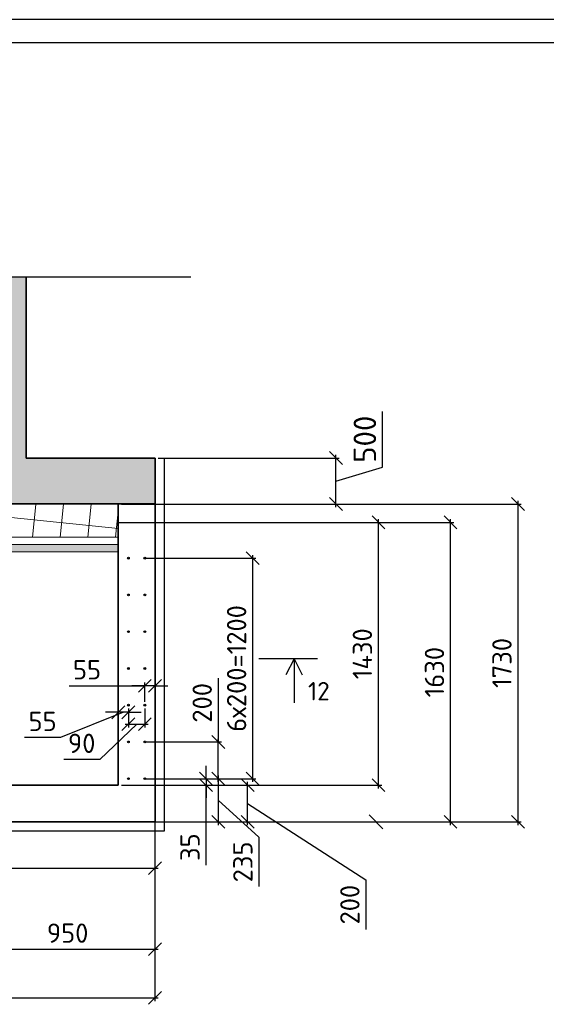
# Model space of a CAD drawing. Header units: millimetres. Extents: x 125896 to 2572636, y -120305 to 130347.
# Tile 208 of 256: x 482214 to 487941, y -84991 to -74273. Entities that reach past the tile are written whole.
import ezdxf

# ---------------------------------------------------------------- set-up
doc = ezdxf.new("R2010")
doc.units = ezdxf.units.MM
doc.linetypes.add('CENTER', pattern=[2, 1.25, -0.25, 0.25, -0.25])
doc.layers.add('11', color=7, linetype='Continuous')
doc.layers.add('Столовая - обозначения', color=7, linetype='Continuous')
doc.layers.add('PDF$_Размерная$линия$$общее', color=7, linetype='Continuous', true_color=0x9f9f9f)
for name, color, linetype, lineweight in [('Арматура', 152, 'Continuous', 40), ('Навесной фасад', 7, 'Continuous', 25), ('ОСИ', 7, 'CENTER', 15), ('Столовая Двери и окна', 7, 'Continuous', 15)]:
    doc.layers.add(name, color=color, linetype=linetype, lineweight=lineweight)
doc.layers.add('Стена_ бетон несущ.', color=7, linetype='Continuous', lineweight=70, true_color=0xb4b496)
doc.styles.get("Standard").update_dxf_attribs({"font": 'isocpeur.ttf'})
doc.dimstyles.new('Осевые', dxfattribs={"dimscale": 0.7, "dimtxt": 450, "dimasz": 400, "dimexe": 100, "dimexo": 100, "dimgap": 100, "dimtad": 1, "dimdec": 0, "dimzin": 0, "dimdsep": 46, "dimtxsty": 'Standard', "dimblk": 'OBLIQUE', "dimcen": 9, "dimdle": 100, "dimazin": 0, "dimtm": 1e-09, "dimtfac": 1, "dimtdec": 0, "dimtofl": 0, "dimtmove": 0, "dimatfit": 3, "dimfxl": 1, "dimtolj": 1, "dimtzin": 0, "dimarcsym": 0})

# ---------------------------------------------------------------- blocks, each defined once
blk = doc.blocks.new('Штамп')
at = {"layer": '11'}
blk.add_line((311470, 126228), (252070, 126228), dxfattribs=at)
at = {"layer": '11', "lineweight": 30}
blk.add_line((254210, 125978), (311220, 125978), dxfattribs=at)
blk = doc.blocks.new('_OBLIQUE')
at = {"color": 0, "linetype": 'ByBlock'}
blk.add_line((-0.5, -0.5), (0.5, 0.5), dxfattribs=at)
blk = doc.blocks.new('*D1248')
at = {"layer": 'Defpoints', "color": 0, "linetype": 'ByBlock', "lineweight": 20, "ltscale": 13, "transparency": 16777216}
for p in [(483285, -79745), (486900, -79745), (483285, -83005)]:
    blk.add_point(p, dxfattribs=at)
at = {"layer": 'ОСИ', "color": 0, "linetype": 'ByBlock', "lineweight": -2, "ltscale": 13, "transparency": 16777216}
for p, q in [((486900, -83040), (486900, -79710)), ((483320, -79745), (486935, -79745)), ((483320, -83005), (486935, -83005))]:
    blk.add_line(p, q, dxfattribs=at)
at = {"layer": 'ОСИ', "color": 0, "linetype": 'ByBlock', "lineweight": -2, "ltscale": 13, "transparency": 16777216, "xscale": 140, "yscale": 140, "zscale": 140}
for p, rotation in [((486900, -79745), 90), ((486900, -83005), 270)]:
    blk.add_blockref('_OBLIQUE', p, dxfattribs=dict(at, rotation=rotation))
at = {"layer": 'ОСИ', "color": 0, "linetype": 'ByBlock', "ltscale": 13, "transparency": 16777216, "insert": (486725, -81375), "char_height": 210, "attachment_point": 5, "rotation": 90}
blk.add_mtext('\\A1;1630', dxfattribs=at)
blk = doc.blocks.new('*D1249')
at = {"layer": 'Defpoints', "color": 0, "linetype": 'ByBlock', "lineweight": 20, "ltscale": 13, "transparency": 16777216}
for p in [(483285, -82605), (484693, -82605), (483285, -83005)]:
    blk.add_point(p, dxfattribs=at)
at = {"layer": 'ОСИ', "color": 0, "linetype": 'ByBlock', "lineweight": -2, "ltscale": 13, "transparency": 16777216}
for p, q in [((483320, -82605), (484728, -82605)), ((484693, -83040), (484693, -82570)), ((484693, -82805), (485980, -83636)), ((483320, -83005), (484728, -83005)), ((485980, -83636), (485980, -84175))]:
    blk.add_line(p, q, dxfattribs=at)
at = {"layer": 'ОСИ', "color": 0, "linetype": 'ByBlock', "lineweight": -2, "ltscale": 13, "transparency": 16777216, "xscale": 140, "yscale": 140, "zscale": 140}
for p, rotation in [((484693, -82605), 90), ((484693, -83005), 270)]:
    blk.add_blockref('_OBLIQUE', p, dxfattribs=dict(at, rotation=rotation))
at = {"layer": 'ОСИ', "color": 0, "linetype": 'ByBlock', "ltscale": 13, "transparency": 16777216, "insert": (485805, -83906), "char_height": 210, "attachment_point": 5, "rotation": 90}
blk.add_mtext('\\A1;200', dxfattribs=at)
blk = doc.blocks.new('*D1250')
at = {"layer": 'Defpoints', "color": 0, "linetype": 'ByBlock', "lineweight": 20, "ltscale": 13, "transparency": 16777216}
for p in [(483285, -79745), (486116, -79745), (483285, -82605)]:
    blk.add_point(p, dxfattribs=at)
at = {"layer": 'ОСИ', "color": 0, "linetype": 'ByBlock', "lineweight": -2, "ltscale": 13, "transparency": 16777216}
for p, q in [((486116, -82640), (486116, -79710)), ((483320, -79745), (486151, -79745)), ((483320, -82605), (486151, -82605))]:
    blk.add_line(p, q, dxfattribs=at)
at = {"layer": 'ОСИ', "color": 0, "linetype": 'ByBlock', "lineweight": -2, "ltscale": 13, "transparency": 16777216, "xscale": 140, "yscale": 140, "zscale": 140}
for p, rotation in [((486116, -79745), 90), ((486116, -82605), 270)]:
    blk.add_blockref('_OBLIQUE', p, dxfattribs=dict(at, rotation=rotation))
at = {"layer": 'ОСИ', "color": 0, "linetype": 'ByBlock', "ltscale": 13, "transparency": 16777216, "insert": (485941, -81175), "char_height": 210, "attachment_point": 5, "rotation": 90}
blk.add_mtext('\\A1;1430', dxfattribs=at)
blk = doc.blocks.new('*D1251')
at = {"layer": 'Defpoints', "color": 0, "linetype": 'ByBlock', "lineweight": 20, "ltscale": 13, "transparency": 16777216}
for p in [(483285, -79545), (487634, -79545), (483285, -83005)]:
    blk.add_point(p, dxfattribs=at)
at = {"layer": 'ОСИ', "color": 0, "linetype": 'ByBlock', "lineweight": -2, "ltscale": 13, "transparency": 16777216}
for p, q in [((487634, -83040), (487634, -79510)), ((483320, -79545), (487669, -79545)), ((483320, -83005), (487669, -83005))]:
    blk.add_line(p, q, dxfattribs=at)
at = {"layer": 'ОСИ', "color": 0, "linetype": 'ByBlock', "lineweight": -2, "ltscale": 13, "transparency": 16777216, "xscale": 140, "yscale": 140, "zscale": 140}
for p, rotation in [((487634, -79545), 90), ((487634, -83005), 270)]:
    blk.add_blockref('_OBLIQUE', p, dxfattribs=dict(at, rotation=rotation))
at = {"layer": 'ОСИ', "color": 0, "linetype": 'ByBlock', "ltscale": 13, "transparency": 16777216, "insert": (487459, -81275), "char_height": 210, "attachment_point": 5, "rotation": 90}
blk.add_mtext('\\A1;1730', dxfattribs=at)
blk = doc.blocks.new('*D1252')
at = {"layer": 'Defpoints', "color": 0, "linetype": 'ByBlock', "lineweight": 20, "ltscale": 13, "transparency": 16777216}
for p in [(483685, -82605), (481785, -83695), (483685, -84391)]:
    blk.add_point(p, dxfattribs=at)
at = {"layer": 'ОСИ', "color": 0, "linetype": 'ByBlock', "lineweight": -2, "ltscale": 13, "transparency": 16777216}
for p, q in [((483685, -82640), (483685, -84426)), ((481785, -83730), (481785, -84426)), ((481750, -84391), (483720, -84391))]:
    blk.add_line(p, q, dxfattribs=at)
at = {"layer": 'ОСИ', "color": 0, "linetype": 'ByBlock', "lineweight": -2, "ltscale": 13, "transparency": 16777216, "xscale": 140, "yscale": 140, "zscale": 140, "rotation": 180}
blk.add_blockref('_OBLIQUE', (481785, -84391), dxfattribs=at)
at = {"layer": 'ОСИ', "color": 0, "linetype": 'ByBlock', "lineweight": -2, "ltscale": 13, "transparency": 16777216, "xscale": 140, "yscale": 140, "zscale": 140}
blk.add_blockref('_OBLIQUE', (483685, -84391), dxfattribs=at)
at = {"layer": 'ОСИ', "color": 0, "linetype": 'ByBlock', "ltscale": 13, "transparency": 16777216, "insert": (482735, -84216), "char_height": 210, "attachment_point": 5}
blk.add_mtext('\\A1;950', dxfattribs=at)
blk = doc.blocks.new('*D1254')
at = {"layer": 'Defpoints', "color": 0, "linetype": 'ByBlock', "lineweight": 20, "ltscale": 13, "transparency": 16777216}
for p in [(470586, -82054), (483685, -82156), (483685, -84921)]:
    blk.add_point(p, dxfattribs=at)
at = {"layer": 'ОСИ', "color": 0, "linetype": 'ByBlock', "lineweight": -2, "ltscale": 13, "transparency": 16777216}
for p, q in [((470586, -82089), (470586, -84956)), ((483685, -82191), (483685, -84956)), ((470551, -84921), (483720, -84921))]:
    blk.add_line(p, q, dxfattribs=at)
at = {"layer": 'ОСИ', "color": 0, "linetype": 'ByBlock', "lineweight": -2, "ltscale": 13, "transparency": 16777216, "xscale": 140, "yscale": 140, "zscale": 140, "rotation": 180}
blk.add_blockref('_OBLIQUE', (470586, -84921), dxfattribs=at)
at = {"layer": 'ОСИ', "color": 0, "linetype": 'ByBlock', "lineweight": -2, "ltscale": 13, "transparency": 16777216, "xscale": 140, "yscale": 140, "zscale": 140}
blk.add_blockref('_OBLIQUE', (483685, -84921), dxfattribs=at)
at = {"layer": 'ОСИ', "color": 0, "linetype": 'ByBlock', "ltscale": 13, "transparency": 16777216, "insert": (477136, -84746), "char_height": 210, "attachment_point": 5}
blk.add_mtext('\\A1;6550', dxfattribs=at)
blk = doc.blocks.new('*D1255')
at = {"layer": 'Defpoints', "color": 0, "linetype": 'ByBlock', "lineweight": 20, "ltscale": 13, "transparency": 16777216}
for p in [(483685, -79045), (485653, -79045), (483685, -79545)]:
    blk.add_point(p, dxfattribs=at)
at = {"layer": 'ОСИ', "color": 0, "linetype": 'ByBlock', "lineweight": -2, "ltscale": 13, "transparency": 16777216}
for p, q in [((486161, -79142), (486161, -78537)), ((483720, -79045), (485688, -79045)), ((485653, -79580), (485653, -79010)), ((485653, -79295), (486161, -79142)), ((483720, -79545), (485688, -79545))]:
    blk.add_line(p, q, dxfattribs=at)
at = {"layer": 'ОСИ', "color": 0, "linetype": 'ByBlock', "lineweight": -2, "ltscale": 13, "transparency": 16777216, "xscale": 140, "yscale": 140, "zscale": 140}
for p, rotation in [((485653, -79045), 90), ((485653, -79545), 270)]:
    blk.add_blockref('_OBLIQUE', p, dxfattribs=dict(at, rotation=rotation))
at = {"layer": 'ОСИ', "color": 0, "linetype": 'ByBlock', "ltscale": 13, "transparency": 16777216, "insert": (485968, -78840), "char_height": 245, "attachment_point": 5, "rotation": 90}
blk.add_mtext('\\A1;500', dxfattribs=at)
blk = doc.blocks.new('*D1268')
at = {"layer": 'Defpoints', "color": 0, "linetype": 'ByBlock', "lineweight": 30, "ltscale": 13, "transparency": 16777216}
for p in [(483685, -82135, 6200), (476536, -82293), (483685, -83509)]:
    blk.add_point(p, dxfattribs=at)
at = {"layer": 'ОСИ', "color": 0, "linetype": 'ByBlock', "lineweight": -2, "ltscale": 13, "transparency": 16777216}
for p, q in [((483685, -82170), (483685, -83544)), ((476536, -82328), (476536, -83544)), ((476501, -83509), (483720, -83509))]:
    blk.add_line(p, q, dxfattribs=at)
at = {"layer": 'ОСИ', "color": 0, "linetype": 'ByBlock', "lineweight": -2, "ltscale": 13, "transparency": 16777216, "xscale": 140, "yscale": 140, "zscale": 140, "rotation": 180}
blk.add_blockref('_OBLIQUE', (476536, -83509), dxfattribs=at)
at = {"layer": 'ОСИ', "color": 0, "linetype": 'ByBlock', "lineweight": -2, "ltscale": 13, "transparency": 16777216, "xscale": 140, "yscale": 140, "zscale": 140}
blk.add_blockref('_OBLIQUE', (483685, -83509), dxfattribs=at)
at = {"layer": 'ОСИ', "color": 0, "linetype": 'ByBlock', "ltscale": 13, "transparency": 16777216, "insert": (480111, -83334), "char_height": 210, "attachment_point": 5}
blk.add_mtext('\\A1;3575', dxfattribs=at)
blk = doc.blocks.new('*D1277')
at = {"layer": 'Defpoints', "color": 0, "linetype": 'ByBlock', "lineweight": 20, "ltscale": 13, "transparency": 16777216}
for p in [(483536, -82535), (483486, -83005), (484374, -83005)]:
    blk.add_point(p, dxfattribs=at)
at = {"layer": 'ОСИ', "color": 0, "linetype": 'ByBlock', "lineweight": -2, "ltscale": 13, "transparency": 16777216}
for p, q in [((484374, -82500), (484374, -83040)), ((483571, -82535), (484409, -82535)), ((484374, -82770), (484816, -83171)), ((483521, -83005), (484409, -83005)), ((484816, -83171), (484816, -83710))]:
    blk.add_line(p, q, dxfattribs=at)
at = {"layer": 'ОСИ', "color": 0, "linetype": 'ByBlock', "lineweight": -2, "ltscale": 13, "transparency": 16777216, "xscale": 140, "yscale": 140, "zscale": 140}
for p, rotation in [((484374, -82535), 90), ((484374, -83005), 270)]:
    blk.add_blockref('_OBLIQUE', p, dxfattribs=dict(at, rotation=rotation))
at = {"layer": 'ОСИ', "color": 0, "linetype": 'ByBlock', "lineweight": 25, "ltscale": 13, "transparency": 16777216, "insert": (484641, -83441), "char_height": 210, "attachment_point": 5, "rotation": 90}
blk.add_mtext('\\A1;235', dxfattribs=at)
blk = doc.blocks.new('*D1278')
at = {"layer": 'Defpoints', "color": 0, "linetype": 'ByBlock', "lineweight": 20, "ltscale": 13, "transparency": 16777216}
for p in [(483536, -82135), (484374, -82135), (483536, -82535)]:
    blk.add_point(p, dxfattribs=at)
at = {"layer": 'ОСИ', "color": 0, "linetype": 'ByBlock', "lineweight": -2, "ltscale": 13, "transparency": 16777216}
for p, q in [((484374, -81439), (484374, -82135)), ((484374, -82570), (484374, -82100)), ((483571, -82135), (484409, -82135)), ((483571, -82535), (484409, -82535))]:
    blk.add_line(p, q, dxfattribs=at)
at = {"layer": 'ОСИ', "color": 0, "linetype": 'ByBlock', "lineweight": -2, "ltscale": 13, "transparency": 16777216, "xscale": 140, "yscale": 140, "zscale": 140}
for p, rotation in [((484374, -82135), 90), ((484374, -82535), 270)]:
    blk.add_blockref('_OBLIQUE', p, dxfattribs=dict(at, rotation=rotation))
at = {"layer": 'ОСИ', "color": 0, "linetype": 'ByBlock', "ltscale": 13, "transparency": 16777216, "insert": (484199, -81709), "char_height": 210, "attachment_point": 5, "rotation": 90}
blk.add_mtext('\\A1;200', dxfattribs=at)
blk = doc.blocks.new('*D1279')
at = {"layer": 'Defpoints', "color": 0, "linetype": 'ByBlock', "lineweight": 20, "ltscale": 13, "transparency": 16777216}
for p in [(483536, -80135), (484748, -80135), (483536, -82535)]:
    blk.add_point(p, dxfattribs=at)
at = {"layer": 'ОСИ', "color": 0, "linetype": 'ByBlock', "lineweight": -2, "ltscale": 13, "transparency": 16777216}
for p, q in [((483571, -80135), (484783, -80135)), ((484748, -82570), (484748, -80100)), ((483571, -82535), (484783, -82535))]:
    blk.add_line(p, q, dxfattribs=at)
at = {"layer": 'ОСИ', "color": 0, "linetype": 'ByBlock', "lineweight": -2, "ltscale": 13, "transparency": 16777216, "xscale": 140, "yscale": 140, "zscale": 140}
for p, rotation in [((484748, -80135), 90), ((484748, -82535), 270)]:
    blk.add_blockref('_OBLIQUE', p, dxfattribs=dict(at, rotation=rotation))
at = {"layer": 'ОСИ', "color": 0, "linetype": 'ByBlock', "ltscale": 13, "transparency": 16777216, "insert": (484573, -81335), "char_height": 210, "attachment_point": 5, "rotation": 90}
blk.add_mtext('\\A1;6х200=1200', dxfattribs=at)
blk = doc.blocks.new('*D1280')
at = {"layer": 'Defpoints', "color": 0, "linetype": 'ByBlock', "lineweight": 20, "ltscale": 13, "transparency": 16777216}
for p in [(483286, -82605), (483536, -82535), (484241, -82605)]:
    blk.add_point(p, dxfattribs=at)
at = {"layer": 'ОСИ', "color": 0, "linetype": 'ByBlock', "lineweight": -2, "ltscale": 13, "transparency": 16777216}
for p, q in [((484241, -82535), (484241, -82395)), ((483321, -82605), (484276, -82605)), ((483571, -82535), (484276, -82535)), ((484241, -82535), (484241, -82605)), ((484241, -82605), (484241, -82745)), ((484241, -83476), (484241, -82605))]:
    blk.add_line(p, q, dxfattribs=at)
at = {"layer": 'ОСИ', "color": 0, "linetype": 'ByBlock', "lineweight": -2, "ltscale": 13, "transparency": 16777216, "xscale": 140, "yscale": 140, "zscale": 140}
for p, rotation in [((484241, -82535), 270), ((484241, -82605), 90)]:
    blk.add_blockref('_OBLIQUE', p, dxfattribs=dict(at, rotation=rotation))
at = {"layer": 'ОСИ', "color": 0, "linetype": 'ByBlock', "ltscale": 13, "transparency": 16777216, "insert": (484066, -83280), "char_height": 210, "attachment_point": 5, "rotation": 90}
blk.add_mtext('\\A1;35', dxfattribs=at)
blk = doc.blocks.new('*D1281')
at = {"layer": 'Defpoints', "color": 0, "linetype": 'ByBlock', "lineweight": 20, "ltscale": 13, "transparency": 16777216}
for p in [(483396, -81735), (483575, -81735), (483575, -81942)]:
    blk.add_point(p, dxfattribs=at)
at = {"layer": 'ОСИ', "color": 0, "linetype": 'ByBlock', "lineweight": -2, "ltscale": 13, "transparency": 16777216}
for p, q in [((483396, -81770), (483396, -81977)), ((483575, -81770), (483575, -81977)), ((483486, -81942), (483084, -82325)), ((483361, -81942), (483610, -81942)), ((483084, -82325), (482692, -82325))]:
    blk.add_line(p, q, dxfattribs=at)
at = {"layer": 'ОСИ', "color": 0, "linetype": 'ByBlock', "lineweight": -2, "ltscale": 13, "transparency": 16777216, "xscale": 140, "yscale": 140, "zscale": 140, "rotation": 180}
blk.add_blockref('_OBLIQUE', (483396, -81942), dxfattribs=at)
at = {"layer": 'ОСИ', "color": 0, "linetype": 'ByBlock', "lineweight": -2, "ltscale": 13, "transparency": 16777216, "xscale": 140, "yscale": 140, "zscale": 140}
blk.add_blockref('_OBLIQUE', (483575, -81942), dxfattribs=at)
at = {"layer": 'ОСИ', "color": 0, "linetype": 'ByBlock', "ltscale": 13, "transparency": 16777216, "insert": (482888, -82150), "char_height": 210, "attachment_point": 5}
blk.add_mtext('\\A1;90', dxfattribs=at)
blk = doc.blocks.new('*D1282')
at = {"layer": 'Defpoints', "color": 0, "linetype": 'ByBlock', "lineweight": 20, "ltscale": 13, "transparency": 16777216}
for p in [(483286, -81735), (483396, -81735), (483286, -81812)]:
    blk.add_point(p, dxfattribs=at)
at = {"layer": 'ОСИ', "color": 0, "linetype": 'ByBlock', "lineweight": -2, "ltscale": 13, "transparency": 16777216}
for p, q in [((483286, -81770), (483286, -81847)), ((483396, -81770), (483396, -81847)), ((483341, -81812), (482659, -82086)), ((483286, -81812), (483146, -81812)), ((483396, -81812), (483286, -81812)), ((483396, -81812), (483536, -81812)), ((482659, -82086), (482267, -82086))]:
    blk.add_line(p, q, dxfattribs=at)
at = {"layer": 'ОСИ', "color": 0, "linetype": 'ByBlock', "lineweight": -2, "ltscale": 13, "transparency": 16777216, "xscale": 140, "yscale": 140, "zscale": 140}
blk.add_blockref('_OBLIQUE', (483286, -81812), dxfattribs=at)
at = {"layer": 'ОСИ', "color": 0, "linetype": 'ByBlock', "lineweight": -2, "ltscale": 13, "transparency": 16777216, "xscale": 140, "yscale": 140, "zscale": 140, "rotation": 180}
blk.add_blockref('_OBLIQUE', (483396, -81812), dxfattribs=at)
at = {"layer": 'ОСИ', "color": 0, "linetype": 'ByBlock', "ltscale": 13, "transparency": 16777216, "insert": (482463, -81911), "char_height": 210, "attachment_point": 5}
blk.add_mtext('\\A1;55', dxfattribs=at)
blk = doc.blocks.new('*D1283')
at = {"layer": 'Defpoints', "color": 0, "linetype": 'ByBlock', "lineweight": 20, "ltscale": 13, "transparency": 16777216}
for p in [(483575, -81524), (483575, -81735), (483686, -81734)]:
    blk.add_point(p, dxfattribs=at)
at = {"layer": 'ОСИ', "color": 0, "linetype": 'ByBlock', "lineweight": -2, "ltscale": 13, "transparency": 16777216}
for p, q in [((482750, -81524), (483575, -81524)), ((483575, -81524), (483435, -81524)), ((483575, -81700), (483575, -81489)), ((483686, -81524), (483575, -81524)), ((483686, -81699), (483686, -81489)), ((483686, -81524), (483826, -81524))]:
    blk.add_line(p, q, dxfattribs=at)
at = {"layer": 'ОСИ', "color": 0, "linetype": 'ByBlock', "lineweight": -2, "ltscale": 13, "transparency": 16777216, "xscale": 140, "yscale": 140, "zscale": 140}
blk.add_blockref('_OBLIQUE', (483575, -81524), dxfattribs=at)
at = {"layer": 'ОСИ', "color": 0, "linetype": 'ByBlock', "lineweight": -2, "ltscale": 13, "transparency": 16777216, "xscale": 140, "yscale": 140, "zscale": 140, "rotation": 180}
blk.add_blockref('_OBLIQUE', (483686, -81524), dxfattribs=at)
at = {"layer": 'ОСИ', "color": 0, "linetype": 'ByBlock', "ltscale": 13, "transparency": 16777216, "insert": (482946, -81349), "char_height": 210, "attachment_point": 5}
blk.add_mtext('\\A1;55', dxfattribs=at)

msp = doc.modelspace()

# ---------------------------------------------------------------- hatches: boundary and pattern name
at = {"layer": 'Арматура'}
h = msp.add_hatch(color=256, dxfattribs=at)
edge = h.paths.add_edge_path()
edge.add_arc((483395.8, -81734.6), 10, 0, 360)
h = msp.add_hatch(color=256, dxfattribs=at)
edge = h.paths.add_edge_path()
edge.add_arc((483575.3, -81734.6), 10, 0, 360)
at = {"layer": 'Навесной фасад', "linetype": 'Continuous', "lineweight": 18, "transparency": 33554687}
h = msp.add_hatch(dxfattribs=at)
h.set_pattern_fill('__________6', color=41, scale=200, angle=309, style=0, pattern_type=2)
h.set_pattern_definition([(354, (2150532.12, -670724.85), (31.358537, 298.35657), []), (84, (2150532.12, -670724.85), (-298.35657, 31.358537), [])])
edge = h.paths.add_edge_path()
edge.add_line((475786, -79544.6), (475786, -79904.6))
edge.add_line((475789.8, -79904.6), (483285.5, -79904.6))
edge.add_line((483285.5, -79904.6), (483285.5, -79544.6))
edge.add_line((483285.5, -79544.6), (475786, -79577.8))
edge.add_line((475786, -79577.8), (475786, -79544.6))
at = {"layer": 'Навесной фасад', "linetype": 'Continuous', "lineweight": 18, "true_color": 0xf0b464, "transparency": 33554687}
msp.add_hatch(color=31, dxfattribs=at).paths.add_polyline_path([(483285.5, -79984.6), (475786, -79984.6), (475786, -80064.6), (483285.5, -80064.6)])
at = {"layer": 'Стена_ бетон несущ.', "linetype": 'Continuous', "lineweight": 18, "true_color": 0xf1f1f1, "transparency": 33554687}
for points in [[(481783, -77074.1), (481785.5, -79533.3), (482285.5, -79533.3), (482283, -77074.1)], [(481785.5, -79044.6), (475786, -79044.6), (475786, -79544.6), (483685.5, -79544.6), (483685.5, -79044.6), (482285.5, -79044.6), (482285.5, -79533.3), (481785.5, -79533.3)]]:
    msp.add_hatch(color=7, dxfattribs=at).paths.add_polyline_path(points)
at = {"layer": 'Столовая Двери и окна', "lineweight": 30}
h = msp.add_hatch(color=5, dxfattribs=at)
edge = h.paths.add_edge_path()
edge.add_arc((483395.8, -80134.6), 10, 0, 360)
h = msp.add_hatch(color=5, dxfattribs=at)
edge = h.paths.add_edge_path()
edge.add_arc((483575.3, -80134.6), 10, 0, 360)
h = msp.add_hatch(color=5, dxfattribs=at)
edge = h.paths.add_edge_path()
edge.add_arc((483395.8, -80534.6), 10, 0, 360)
h = msp.add_hatch(color=5, dxfattribs=at)
edge = h.paths.add_edge_path()
edge.add_arc((483575.3, -80534.6), 10, 0, 360)
h = msp.add_hatch(color=5, dxfattribs=at)
edge = h.paths.add_edge_path()
edge.add_arc((483395.8, -80934.6), 10, 0, 360)
h = msp.add_hatch(color=5, dxfattribs=at)
edge = h.paths.add_edge_path()
edge.add_arc((483575.3, -80934.6), 10, 0, 360)
h = msp.add_hatch(color=5, dxfattribs=at)
edge = h.paths.add_edge_path()
edge.add_arc((483395.8, -81334.6), 10, 0, 360)
h = msp.add_hatch(color=5, dxfattribs=at)
edge = h.paths.add_edge_path()
edge.add_arc((483575.3, -81334.6), 10, 0, 360)
h = msp.add_hatch(color=5, dxfattribs=at)
edge = h.paths.add_edge_path()
edge.add_arc((483395.8, -82134.6), 10, 0, 360)
h = msp.add_hatch(color=5, dxfattribs=at)
edge = h.paths.add_edge_path()
edge.add_arc((483575.3, -82134.6), 10, 0, 360)
h = msp.add_hatch(color=5, dxfattribs=at)
edge = h.paths.add_edge_path()
edge.add_arc((483395.8, -82534.6), 10, 0, 360)
h = msp.add_hatch(color=5, dxfattribs=at)
edge = h.paths.add_edge_path()
edge.add_arc((483575.3, -82534.6), 10, 0, 360)

# ---------------------------------------------------------------- linework, layer by layer
at = {"layer": 'PDF$_Размерная$линия$$общее', "color": 7, "lineweight": 25}
msp.add_lwpolyline([(486014.6, -82929.6), (486164.6, -83079.6)], dxfattribs=at)
at = {"layer": 'PDF$_Размерная$линия$$общее', "color": 253, "lineweight": 9, "true_color": 0x9f9f9f}
for points in [[(486089.6, -83004.6), (485489.7, -83004.6)], [(485839.7, -83004.6), (486089.6, -83004.6), (486339.6, -83004.6)]]:
    msp.add_lwpolyline(points, dxfattribs=at)
at = {"layer": 'Навесной фасад', "color": 41, "linetype": 'Continuous', "lineweight": 13, "transparency": 33554687}
for p, q in [((483285.5, -79544.6), (475786, -79544.6)), ((483285.5, -79904.6), (483285.5, -79544.6)), ((475786, -79904.6), (483285.5, -79904.6))]:
    msp.add_line(p, q, dxfattribs=at)
at = {"layer": 'Навесной фасад', "color": 7, "linetype": 'Continuous', "lineweight": 13, "transparency": 33554687}
for p, q in [((483285.5, -79904.6), (475786, -79904.6)), ((483285.5, -79984.6), (483285.5, -79904.6)), ((475786, -79984.6), (483285.5, -79984.6)), ((483285.5, -79984.6), (475786, -79984.6)), ((483285.5, -80064.6), (483285.5, -79984.6)), ((475786, -80064.6), (483285.5, -80064.6))]:
    msp.add_line(p, q, dxfattribs=at)
at = {"layer": 'Стена_ бетон несущ.', "color": 7, "linetype": 'Continuous', "lineweight": 35, "transparency": 33554687}
for p, q in [((482285.5, -79044.6), (482285.5, -77074.1)), ((483685.5, -79044.6), (482285.5, -79044.6)), ((483685.5, -79544.6), (483685.5, -79044.6)), ((475786, -79544.6), (483685.5, -79544.6)), ((483285.5, -79544.6), (483685.5, -79544.6)), ((483685.5, -79544.6), (483285.5, -79544.6)), ((483285.5, -79544.6), (483285.5, -79904.6)), ((483685.5, -82604.6), (483685.5, -79544.6)), ((483285.5, -79904.6), (483285.5, -79984.6)), ((483285.5, -79984.6), (483285.5, -80064.6)), ((483285.5, -80064.6), (483285.5, -82604.6)), ((483285.5, -82604.6), (471785.5, -82604.6)), ((483685.5, -83004.6), (483685.5, -82604.6)), ((466549.3, -83004.6), (483685.5, -83004.6))]:
    msp.add_line(p, q, dxfattribs=at)
at = {"layer": 'Столовая Двери и окна', "color": 18, "lineweight": 25, "true_color": 0x000000}
msp.add_line((484075.1, -77074.1), (475186.2, -77074.1), dxfattribs=at)
at = {"layer": 'Столовая Двери и окна', "color": 18, "lineweight": 30, "true_color": 0x000000}
for p, q in [((485454, -81230.6), (484815.5, -81230.6)), ((485198.2, -81230.6), (485110.2, -81405.7)), ((485198.2, -81230.6), (485198.2, -81709.1)), ((485198.2, -81230.6), (485286.2, -81405.7))]:
    msp.add_line(p, q, dxfattribs=at)
at = {"layer": 'Столовая Двери и окна', "color": 5, "lineweight": 30, "elevation": -720}
msp.add_lwpolyline([(483785.5, -79044.6), (483785.5, -80044.6), (483785.5, -83104.6), (469085.5, -83104.6), (469085.5, -83104.6), (466549.3, -83104.6), (466549.3, -83104.6)], dxfattribs=at)
at = {"layer": 'Столовая Двери и окна', "color": 18, "lineweight": 30, "true_color": 0x000000}
msp.add_lwpolyline([(470586.2, -79544.6), (470986.2, -79544.6), (470986.2, -82604.6), (483285.5, -82604.6), (483285.5, -79544.6), (483685.5, -79544.6), (483685.5, -83004.6), (470586.2, -83004.6), (470586.2, -79544.6)], dxfattribs=at)
msp.add_lwpolyline([(470586.2, -79544.6), (470986.2, -79544.6), (470986.2, -82604.6), (483285.5, -82604.6), (483285.5, -79544.6), (483685.5, -79544.6), (483685.5, -83004.6), (470586.2, -83004.6), (470586.2, -79544.6)], dxfattribs=at)
msp.add_lwpolyline([(483285.5, -79744.6), (483685.5, -79744.6), (483685.5, -79544.6), (483285.5, -79544.6)], close=True, dxfattribs=at)
at = {"layer": 'Столовая Двери и окна', "color": 5, "lineweight": 30}
for centre in [(483395.8, -80134.6, 6200), (483575.3, -80134.6, 6200), (483395.8, -80534.6, 6200), (483575.3, -80534.6, 6200), (483395.8, -80934.6, 6200), (483575.3, -80934.6, 6200), (483395.8, -81334.6, 6200), (483575.3, -81334.6, 6200), (483395.8, -81734.6, 6200), (483575.3, -81734.6, 6200), (483395.8, -82134.6, 6200), (483575.3, -82134.6, 6200), (483395.8, -82534.6, 6200), (483575.3, -82534.6, 6200)]:
    msp.add_circle(centre, 10, dxfattribs=at)

# ---------------------------------------------------------------- block references
at = {"layer": 'Столовая - обозначения', "color": 252, "lineweight": 20, "true_color": 0x939598}
msp.add_blockref('Штамп', (210362.6, -200500.5), dxfattribs=at)

# ---------------------------------------------------------------- texts
at = {"layer": 'Столовая Двери и окна', "color": 18, "true_color": 0x000000}
msp.add_text('12', height=200, dxfattribs=at).set_placement((485349, -81682))

# ---------------------------------------------------------------- dimensions: what is measured, and where the dimension line sits
at = {"layer": 'ОСИ', "linetype": 'ByBlock', "ltscale": 13}
for base, p1, p2, angle, override, picture, middle in [((485653.3, -79044.6), (483685.5, -79544.6), (483685.5, -79044.6), 90, {"dimtxt": 350, "dimasz": 200, "dimexe": 50, "dimexo": 50, "dimdle": 50, "dimtmove": 1}, '*D1255', (485968.3, -79072.3)), ((487633.6, -79544.6), (483285.5, -83004.6), (483285.5, -79544.6), 270, {"dimtxt": 300, "dimasz": 200, "dimexe": 50, "dimexo": 50, "dimlfac": 0.5, "dimdle": 50, "dimtmove": 1}, '*D1251', (487458.6, -81274.6)), ((486900, -79744.6), (483285.5, -83004.6), (483285.5, -79744.6), 270, {"dimtxt": 300, "dimasz": 200, "dimexe": 50, "dimexo": 50, "dimlfac": 0.5, "dimdle": 50, "dimtmove": 1}, '*D1248', (486725, -81374.6)), ((486115.7, -79744.6), (483285.5, -82604.6), (483285.5, -79744.6), 270, {"dimtxt": 300, "dimasz": 200, "dimexe": 50, "dimexo": 50, "dimlfac": 0.5, "dimdle": 50, "dimtmove": 1}, '*D1250', (485940.7, -81174.6))]:
    dim = msp.add_linear_dim(base=base, p1=p1, p2=p2, angle=angle, dimstyle='Осевые', override=override, dxfattribs=at)
    dim.commit()
    dim.dimension.update_dxf_attribs({"geometry": picture, "text_midpoint": middle})
dim = msp.add_linear_dim(base=(484748.2, -80134.6, 6200), p1=(483535.8, -82534.6, 6200), p2=(483535.8, -80134.6, 6200), angle=270, text='6х200=<>', dimstyle='Осевые', override={"dimtxt": 300, "dimasz": 200, "dimexe": 50, "dimexo": 50, "dimlfac": 0.5, "dimdle": 50, "dimtmove": 1}, dxfattribs=at)
dim.commit()
dim.dimension.update_dxf_attribs({"geometry": '*D1279', "text_midpoint": (484573.2, -81334.6, 6200)})
for base, p1, p2, picture, middle in [((483575.3, -81523.9, 6200), (483685.8, -81734.5, 6200), (483575.3, -81734.6, 6200), '*D1283', (482946.3, -81372.3, 6200)), ((483285.8, -81812, 6200), (483395.8, -81734.6, 6200), (483285.8, -81734.6, 6200), '*D1282', (482589.1, -82085.7, 6200)), ((483575.3, -81941.8, 6200), (483395.8, -81734.6, 6200), (483575.3, -81734.6, 6200), '*D1281', (483014, -82324.6, 6200))]:
    dim = msp.add_linear_dim(base=base, p1=p1, p2=p2, dimstyle='Осевые', override={"dimtxt": 300, "dimasz": 200, "dimexe": 50, "dimexo": 50, "dimlfac": 0.5, "dimdle": 50, "dimtmove": 1}, dxfattribs=at)
    dim.commit()
    dim.dimension.update_dxf_attribs({"geometry": picture, "text_midpoint": middle, "dimtype": 160})
for base, p1, p2, picture, middle in [((484373.9, -82134.6, 6200), (483535.8, -82534.6, 6200), (483535.8, -82134.6, 6200), '*D1278', (484351.1, -81708.9, 6200)), ((484240.7, -82604.6), (483535.8, -82534.6), (483285.8, -82604.6), '*D1280', (484244.6, -83280.1)), ((484693, -82604.6), (483285.5, -83004.6), (483285.5, -82604.6), '*D1249', (485979.8, -83706.3))]:
    dim = msp.add_linear_dim(base=base, p1=p1, p2=p2, angle=270, dimstyle='Осевые', override={"dimtxt": 300, "dimasz": 200, "dimexe": 50, "dimexo": 50, "dimlfac": 0.5, "dimdle": 50, "dimtmove": 1}, dxfattribs=at)
    dim.commit()
    dim.dimension.update_dxf_attribs({"geometry": picture, "text_midpoint": middle, "dimtype": 160})
for base, p1, p2, picture, middle in [((483685.5, -84920.8), (470586.2, -82054.3), (483685.5, -82155.7), '*D1254', (477135.9, -84745.8)), ((483685.5, -83508.8), (476536, -82293.2), (483685.5, -82134.6, 6200), '*D1268', (480110.7, -83333.8)), ((483685.5, -84391.2), (481785.5, -83695.2), (483685.5, -82604.6), '*D1252', (482735.5, -84216.2))]:
    dim = msp.add_linear_dim(base=base, p1=p1, p2=p2, dimstyle='Осевые', override={"dimtxt": 300, "dimasz": 200, "dimexe": 50, "dimexo": 50, "dimlfac": 0.5, "dimdle": 50, "dimtmove": 1}, dxfattribs=at)
    dim.commit()
    dim.dimension.update_dxf_attribs({"geometry": picture, "text_midpoint": middle})
at = {"layer": 'ОСИ', "linetype": 'ByBlock', "lineweight": 25, "ltscale": 13}
dim = msp.add_linear_dim(base=(484373.9, -83004.6, 6200), p1=(483535.8, -82534.6, 6200), p2=(483485.8, -83004.6, 6200), angle=270, dimstyle='Осевые', override={"dimtxt": 300, "dimasz": 200, "dimexe": 50, "dimexo": 50, "dimlfac": 0.5, "dimdle": 50, "dimtmove": 1}, dxfattribs=at)
dim.commit()
dim.dimension.update_dxf_attribs({"geometry": '*D1277', "text_midpoint": (484816.5, -83241.3, 6200), "dimtype": 160})

doc.saveas('drawing.dxf')
